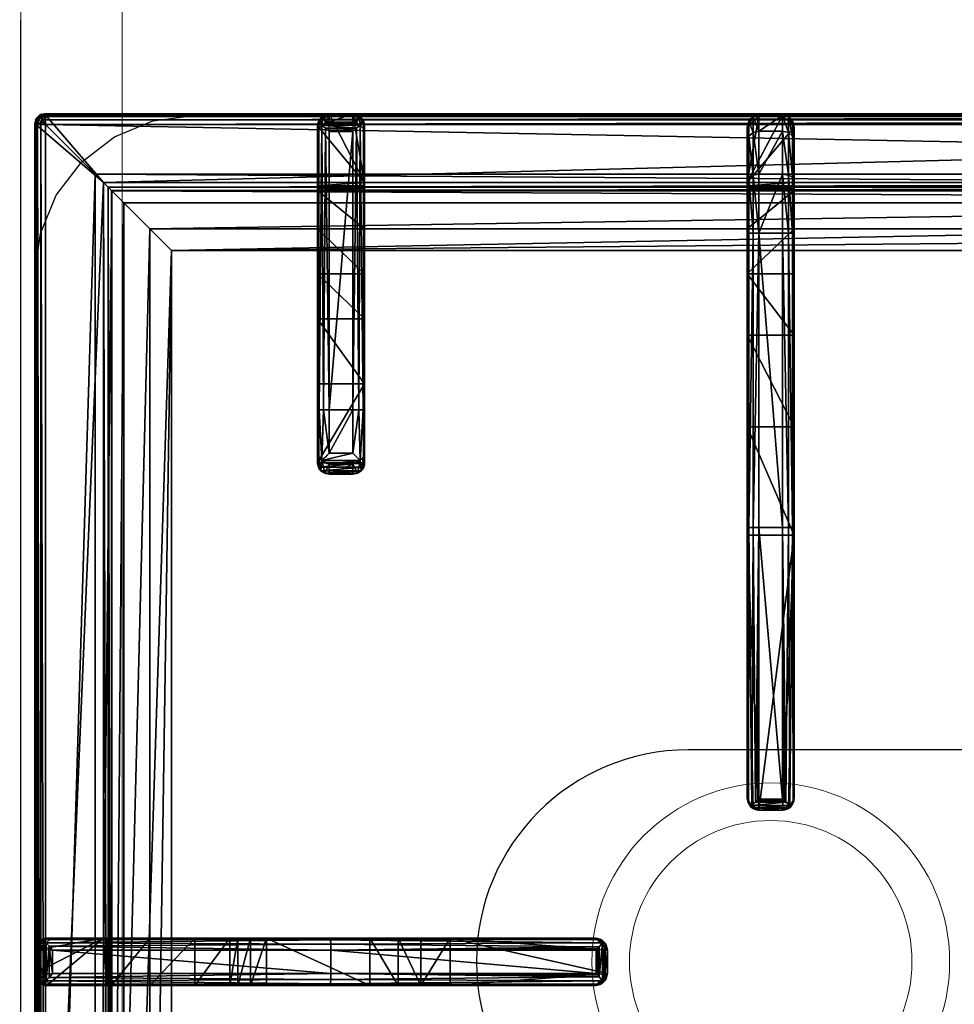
# Model space of a CAD drawing. Header units: millimetres. Extents: x 69858 to 162505, y 5570 to 25972.
# Tile 16 of 53: x 71926 to 72124, y 14312 to 14521. Entities that reach past the tile are written whole.
import ezdxf

# ---------------------------------------------------------------- set-up
doc = ezdxf.new("R2010")
doc.units = ezdxf.units.MM
doc.header["$LTSCALE"] = 2.5
doc.linetypes.add('CONTINUA', pattern=[0])
for name, color, linetype in [('Arch', 7, 'Continuous'), ('IQ_200_3D', 1, 'Continuous'), ('IQ_204_2D', 7, 'CONTINUA'), ('IQ_204_3D', 7, 'Continuous')]:
    doc.layers.add(name, color=color, linetype=linetype)
doc.layers.add('CKD Equipments', color=252, linetype='Continuous', lineweight=0)

# ---------------------------------------------------------------- blocks, each defined once
blk = doc.blocks.new('ELECTROLUX-MC7-TOPFYERBRURNERS4')
at = {"layer": 'IQ_200_3D', "color": 8}
for points, invisible_edges in [([(400, -80.5, 900), (345.89, -83.5, 900), (54.11, -83.5, 900), (0, -80.5, 900)], 5), ([(345.89, -83.5, 900), (354.63, -84.65, 900), (400, -80.5, 900)], 10), ([(354.63, -84.65, 900), (362.78, -88.02, 900), (400, -80.5, 900)], 10), ([(362.78, -88.02, 900), (369.77, -93.39, 900), (400, -80.5, 900)], 10), ([(369.77, -93.39, 900), (375.14, -100.38, 900), (400, -80.5, 900)], 10), ([(375.14, -100.38, 900), (378.51, -108.53, 900), (400, -80.5, 900)], 10), ([(378.51, -108.53, 900), (379.66, -117.26, 900), (400, -80.5, 900)], 10), ([(400, -655, 900), (379.66, -619.74, 900), (379.66, -117.26, 900), (400, -80.5, 900)], 13)]:
    blk.add_3dface(points, dxfattribs=dict(at, invisible_edges=invisible_edges))
at = {"layer": 'IQ_204_2D', "color": 8}
for p, q in [((378, -83.5), (22, -83.5)), ((197.5, -83.5), (202.5, -83.5)), ((197.5, -83.5), (202.5, -83.5)), ((197.5, -85.5), (202.5, -85.5)), ((197.5, -85.5), (197.5, -146.31)), ((202.5, -146.31), (202.5, -85.5)), ((380, -651.5), (380, -85.5)), ((195, -146.26), (195, -85.97)), ((205, -85.97), (205, -146.26)), ((305.96, -143.5), (308.09, -143.5)), ((317.24, -143.5), (308.09, -143.5)), ((377.53, -143.5), (317.24, -143.5)), ((195, -202.14), (195, -146.26)), ((205, -146.26), (205, -202.14)), ((303.52, -146), (303.52, -151)), ((305.63, -146), (303.52, -146)), ((305.63, -151), (305.63, -146)), ((307.98, -146), (317.19, -146)), ((307.98, -146), (307.98, -151)), ((317.19, -146), (378, -146)), ((317.19, -151), (317.19, -146)), ((378, -151), (378, -146)), ((380, -151), (380, -146)), ((380, -151), (380, -146)), ((197.5, -146.31), (202.5, -146.31)), ((197.5, -146.31), (197.5, -202.71)), ((202.5, -202.71), (202.5, -146.31)), ((303.52, -151), (305.63, -151)), ((317.19, -151), (307.98, -151)), ((378, -151), (317.19, -151)), ((308.09, -153.5), (305.96, -153.5)), ((308.09, -153.5), (317.24, -153.5)), ((317.24, -153.5), (377.53, -153.5)), ((195, -202.56), (195, -202.14)), ((197.5, -202.71), (202.5, -202.71)), ((205, -202.14), (205, -202.56)), ((197.5, -204.61), (202.5, -204.61)), ((197.5, -204.61), (197.5, -205.06)), ((202.5, -205.06), (202.5, -204.61)), ((197.5, -205.06), (202.5, -205.06)), ((235.11, -234.75), (234.69, -234.75)), ((292.24, -234.75), (235.11, -234.75)), ((354.69, -234.75), (292.24, -234.75)), ((354.69, -234.75), (354.69, -237.25)), ((377.19, -234.75), (354.69, -234.75)), ((232.19, -237.25), (232.19, -242.25)), ((232.19, -237.25), (232.64, -237.25)), ((232.64, -237.25), (232.64, -242.25)), ((232.73, -236.66), (232.73, -242.84)), ((234.54, -237.25), (234.54, -242.25)), ((234.54, -237.25), (292.19, -237.25)), ((292.19, -237.25), (292.19, -242.25)), ((292.19, -237.25), (354.69, -237.25)), ((354.69, -237.25), (354.69, -242.25)), ((354.69, -237.25), (379.69, -237.25)), ((379.69, -237.25), (379.69, -242.25)), ((232.64, -242.25), (232.19, -242.25)), ((292.19, -242.25), (234.54, -242.25)), ((354.69, -242.25), (292.19, -242.25)), ((354.69, -242.25), (354.69, -244.75)), ((379.69, -242.25), (354.69, -242.25)), ((234.69, -244.75), (235.11, -244.75)), ((235.11, -244.75), (292.24, -244.75)), ((292.24, -244.75), (354.69, -244.75)), ((354.69, -244.75), (377.19, -244.75))]:
    blk.add_line(p, q, dxfattribs=at)
blk.add_lwpolyline([(48.98, -112.48), (351.02, -112.48), (351.02, -624.52), (48.98, -624.52)], close=True, dxfattribs=at)
blk.add_lwpolyline([(245, -353.5), (245, -222.25, 1), (155, -222.25), (155, -353.5)], format="xyb", dxfattribs=at)
for centre, radius, start, end in [((378, -85.5), 2, 0, 90), ((377.19, -237.25), 2.5, 0, 90), ((377.19, -242.25), 2.5, 270, 0)]:
    blk.add_arc(centre, radius, start, end, dxfattribs=at)
for centre, major_axis, ratio, start_param, end_param in [((197.5, -85.97), (-2.5, 0), 0.948965, -0.895145, 0), ((202.5, -85.97), (2.5, 0), 0.948965, 0, 0.895145), ((197.5, -146.26), (-2.5, 0), 0.02182, 0, 1.570796), ((202.5, -146.26), (2.5, 0), 0.02182, 4.712389, 6.283185), ((197.5, -202.14), (-2.5, 0), 0.951091, 0, 0.914364), ((197.5, -202.56), (0, 2.5), 0.99863, 1.570796, 3.141593), ((202.5, -202.56), (0, 2.5), 0.99863, 3.141593, 4.712389), ((202.5, -202.14), (2.5, 0), 0.951091, -0.914364, 0), ((234.69, -237.25), (2.5, 0), 0.99863, 1.570796, 3.141593), ((235.11, -237.25), (0, 2.5), 0.951091, 0, 0.914364), ((292.24, -237.25), (0, 2.5), 0.02182, 0, 1.570796), ((236.11, -237.25), (3.47, 0), 0.720185, 2.903047, 3.141593), ((234.69, -242.25), (2.5, 0), 0.99863, 3.141593, 4.712389), ((236.11, -242.25), (-3.47, 0), 0.720185, 0, 0.238546), ((292.24, -242.25), (0, 2.5), 0.02182, 1.570796, 3.141593), ((235.11, -242.25), (0, 2.5), 0.951091, 2.227228, 3.141593)]:
    blk.add_ellipse(centre, major_axis=major_axis, ratio=ratio, start_param=start_param, end_param=end_param, dxfattribs=at)
at = {"layer": 'IQ_204_2D', "color": 8, "extrusion": (0, 0, -1)}
for centre, major_axis, ratio, start_param, end_param in [((308.09, -146), (0, 2.5), 0.84544, -0.894481, 0), ((317.24, -146), (0, 2.5), 0.02182, 4.712389, 6.283185), ((377.53, -146), (0, 2.5), 0.948965, 0, 0.895145), ((308.09, -146), (1.92, 1.92), 0.8391, 4.014257, 4.690572), ((308.09, -146), (-2.5, 2.5), 0.02182, 4.734206, 5.410521), ((308.09, -151), (-1.92, 1.92), 0.8391, 4.734206, 5.410521), ((308.09, -151), (2.5, 2.5), 0.02182, 4.014257, 4.690572), ((308.09, -151), (0, 2.5), 0.84544, 3.141593, 4.036074), ((317.24, -151), (0, 2.5), 0.02182, 3.141593, 4.712389), ((377.53, -151), (0, 2.5), 0.948965, 2.246448, 3.141593)]:
    blk.add_ellipse(centre, major_axis=major_axis, ratio=ratio, start_param=start_param, end_param=end_param, dxfattribs=at)
at = {"layer": 'IQ_204_2D', "color": 8}
for points, knots in [([(197.5, -83.5), (197.36, -83.51), (197.21, -83.53), (196.91, -83.59), (196.75, -83.64), (196.37, -83.81), (196.14, -83.95), (195.94, -84.12)], [0, 0, 0, 0, 0.576945, 0.576945, 1.153889, 1.153889, 2.068716, 2.068716, 2.068716, 2.068716]), ([(204.06, -84.12), (203.86, -83.95), (203.63, -83.81), (203.25, -83.64), (203.09, -83.59), (202.79, -83.53), (202.64, -83.51), (202.5, -83.5)], [11.861002, 11.861002, 11.861002, 11.861002, 12.775829, 12.775829, 13.352773, 13.352773, 13.929718, 13.929718, 13.929718, 13.929718]), ([(195.94, -84.12), (196.14, -84.29), (196.37, -84.49), (196.75, -84.83), (196.91, -84.97), (197.21, -85.24), (197.36, -85.37), (197.5, -85.5)], [11.858599, 11.858599, 11.858599, 11.858599, 12.773425, 12.773425, 13.35037, 13.35037, 13.927314, 13.927314, 13.927314, 13.927314]), ([(202.5, -85.5), (202.64, -85.37), (202.79, -85.24), (203.09, -84.97), (203.25, -84.83), (203.63, -84.49), (203.86, -84.29), (204.06, -84.12)], [0, 0, 0, 0, 0.576945, 0.576945, 1.153889, 1.153889, 2.068716, 2.068716, 2.068716, 2.068716]), ([(303.52, -146), (303.52, -145.84), (303.54, -145.68), (303.6, -145.36), (303.65, -145.2), (303.77, -144.89), (303.85, -144.74), (304.03, -144.47), (304.13, -144.34), (304.35, -144.12), (304.47, -144.02), (304.74, -143.83), (304.88, -143.75), (305.18, -143.63), (305.34, -143.58), (305.65, -143.51), (305.81, -143.5), (305.96, -143.5)], [15.096253, 15.096253, 15.096253, 15.096253, 15.567018, 15.567018, 16.037783, 16.037783, 16.508548, 16.508548, 16.979314, 16.979314, 17.45135, 17.45135, 17.923386, 17.923386, 18.395422, 18.395422, 18.867458, 18.867458, 18.867458, 18.867458]), ([(378, -146), (378.13, -145.86), (378.26, -145.71), (378.53, -145.41), (378.67, -145.25), (379.01, -144.87), (379.21, -144.64), (379.38, -144.44)], [0, 0, 0, 0, 0.576945, 0.576945, 1.153889, 1.153889, 2.068716, 2.068716, 2.068716, 2.068716]), ([(379.38, -144.44), (379.55, -144.64), (379.69, -144.87), (379.86, -145.25), (379.91, -145.41), (379.97, -145.71), (379.99, -145.86), (380, -146)], [11.858599, 11.858599, 11.858599, 11.858599, 12.773425, 12.773425, 13.35037, 13.35037, 13.927314, 13.927314, 13.927314, 13.927314]), ([(305.96, -153.5), (305.81, -153.5), (305.65, -153.49), (305.34, -153.42), (305.18, -153.37), (304.88, -153.25), (304.74, -153.17), (304.47, -152.98), (304.35, -152.88), (304.13, -152.66), (304.03, -152.53), (303.85, -152.26), (303.77, -152.11), (303.65, -151.8), (303.6, -151.64), (303.54, -151.32), (303.52, -151.16), (303.52, -151)], [3.776921, 3.776921, 3.776921, 3.776921, 4.248957, 4.248957, 4.720993, 4.720993, 5.193029, 5.193029, 5.665065, 5.665065, 6.135831, 6.135831, 6.606596, 6.606596, 7.077361, 7.077361, 7.548126, 7.548126, 7.548126, 7.548126]), ([(379.38, -152.56), (379.21, -152.36), (379.01, -152.13), (378.67, -151.75), (378.53, -151.59), (378.26, -151.29), (378.13, -151.14), (378, -151)], [11.858599, 11.858599, 11.858599, 11.858599, 12.773425, 12.773425, 13.35037, 13.35037, 13.927314, 13.927314, 13.927314, 13.927314]), ([(380, -151), (379.99, -151.14), (379.97, -151.29), (379.91, -151.59), (379.86, -151.75), (379.69, -152.13), (379.55, -152.36), (379.38, -152.56)], [0, 0, 0, 0, 0.576945, 0.576945, 1.153889, 1.153889, 2.068716, 2.068716, 2.068716, 2.068716]), ([(197.5, -202.71), (197.5, -202.71), (197.5, -202.71), (197.5, -202.71), (197.5, -202.71), (197.5, -202.71), (197.5, -202.71), (197.49, -202.71), (197.49, -202.71), (197.49, -202.71), (197.49, -202.72), (197.48, -202.72), (197.48, -202.73), (197.46, -202.74), (197.45, -202.75), (197.43, -202.77), (197.41, -202.79), (197.34, -202.84), (197.3, -202.88), (197.16, -203.01), (197.06, -203.1), (196.85, -203.28), (196.74, -203.38), (196.52, -203.57), (196.41, -203.66), (196.19, -203.84), (196.08, -203.94), (195.97, -204.03)], [8.18747, 8.18747, 8.18747, 8.18747, 8.189233, 8.189233, 8.190997, 8.190997, 8.194524, 8.194524, 8.201577, 8.201577, 8.215685, 8.215685, 8.2439, 8.2439, 8.300331, 8.300331, 8.413192, 8.413192, 8.638915, 8.638915, 9.09036, 9.09036, 9.541804, 9.541804, 9.993249, 9.993249, 10.456684, 10.456684, 10.456684, 10.456684]), ([(204.03, -204.03), (203.92, -203.94), (203.81, -203.84), (203.59, -203.66), (203.48, -203.57), (203.26, -203.38), (203.15, -203.28), (202.94, -203.1), (202.84, -203.01), (202.7, -202.88), (202.66, -202.84), (202.59, -202.79), (202.57, -202.77), (202.55, -202.75), (202.54, -202.74), (202.52, -202.73), (202.52, -202.72), (202.51, -202.72), (202.51, -202.71), (202.51, -202.71), (202.51, -202.71), (202.5, -202.71), (202.5, -202.71), (202.5, -202.71), (202.5, -202.71), (202.5, -202.71), (202.5, -202.71), (202.5, -202.71)], [5.917739, 5.917739, 5.917739, 5.917739, 6.381174, 6.381174, 6.832619, 6.832619, 7.284064, 7.284064, 7.735508, 7.735508, 7.961231, 7.961231, 8.074092, 8.074092, 8.130523, 8.130523, 8.158738, 8.158738, 8.172846, 8.172846, 8.179899, 8.179899, 8.183426, 8.183426, 8.18519, 8.18519, 8.186953, 8.186953, 8.186953, 8.186953]), ([(195.97, -204.03), (196.07, -204.1), (196.16, -204.17), (196.39, -204.31), (196.53, -204.38), (196.95, -204.54), (197.23, -204.6), (197.5, -204.61)], [11.918829, 11.918829, 11.918829, 11.918829, 12.327491, 12.327491, 12.861567, 12.861567, 13.929718, 13.929718, 13.929718, 13.929718]), ([(202.5, -204.61), (202.77, -204.6), (203.05, -204.54), (203.47, -204.38), (203.61, -204.31), (203.84, -204.17), (203.93, -204.1), (204.03, -204.03)], [0, 0, 0, 0, 1.068151, 1.068151, 1.602227, 1.602227, 2.010889, 2.010889, 2.010889, 2.010889]), ([(232.73, -236.66), (232.76, -236.56), (232.8, -236.45), (232.94, -236.13), (233.07, -235.92), (233.22, -235.72)], [0.764042, 0.764042, 0.764042, 0.764042, 1.153889, 1.153889, 2.012527, 2.012527, 2.012527, 2.012527]), ([(233.22, -235.72), (233.31, -235.83), (233.41, -235.94), (233.59, -236.16), (233.68, -236.27), (233.87, -236.49), (233.97, -236.6), (234.15, -236.81), (234.25, -236.91), (234.37, -237.05), (234.41, -237.09), (234.46, -237.16), (234.48, -237.18), (234.5, -237.2), (234.51, -237.21), (234.53, -237.23), (234.53, -237.23), (234.53, -237.24), (234.54, -237.24), (234.54, -237.24), (234.54, -237.24), (234.54, -237.25), (234.54, -237.25), (234.54, -237.25), (234.54, -237.25), (234.54, -237.25), (234.54, -237.25), (234.54, -237.25)], [5.918781, 5.918781, 5.918781, 5.918781, 6.382244, 6.382244, 6.833826, 6.833826, 7.285407, 7.285407, 7.736989, 7.736989, 7.96278, 7.96278, 8.075675, 8.075675, 8.132123, 8.132123, 8.160346, 8.160346, 8.174458, 8.174458, 8.181514, 8.181514, 8.185042, 8.185042, 8.186806, 8.186806, 8.18857, 8.18857, 8.18857, 8.18857]), ([(234.54, -242.25), (234.54, -242.25), (234.54, -242.25), (234.54, -242.25), (234.54, -242.25), (234.54, -242.25), (234.54, -242.25), (234.54, -242.26), (234.54, -242.26), (234.54, -242.26), (234.53, -242.26), (234.53, -242.27), (234.53, -242.27), (234.51, -242.29), (234.5, -242.3), (234.48, -242.32), (234.46, -242.34), (234.41, -242.4), (234.37, -242.45), (234.25, -242.59), (234.15, -242.69), (233.97, -242.9), (233.87, -243.01), (233.68, -243.23), (233.59, -243.34), (233.41, -243.56), (233.31, -243.67), (233.22, -243.78)], [8.188054, 8.188054, 8.188054, 8.188054, 8.189818, 8.189818, 8.191582, 8.191582, 8.19511, 8.19511, 8.202166, 8.202166, 8.216278, 8.216278, 8.244501, 8.244501, 8.300949, 8.300949, 8.413844, 8.413844, 8.639635, 8.639635, 9.091217, 9.091217, 9.542798, 9.542798, 9.99438, 9.99438, 10.457843, 10.457843, 10.457843, 10.457843]), ([(233.22, -243.78), (233.07, -243.58), (232.94, -243.37), (232.8, -243.04), (232.76, -242.94), (232.73, -242.84)], [11.917214, 11.917214, 11.917214, 11.917214, 12.775852, 12.775852, 13.165698, 13.165698, 13.165698, 13.165698])]:
    blk.add_open_spline(points, degree=3, knots=knots, dxfattribs=at)
at = {"layer": 'IQ_204_3D', "color": 8}
mesh = blk.add_polyface(dxfattribs=at)
corners = [(379.78, -85.71, 904.1), (380, -85.5, 900), (379.52, -84.72, 904.14), (379.73, -84.5, 900), (378, -83.5, 900), (378.78, -83.98, 904.14), (379, -83.77, 900), (377.79, -83.72, 904.1), (379.48, -85.71, 905.06), (379.29, -84.85, 905), (378.65, -85.21, 905.73), (378.76, -85.71, 905.75), (378.65, -84.21, 905), (377.79, -84.02, 905.06), (378.29, -84.85, 905.73), (377.79, -84.74, 905.75), (377.79, -85.71, 906), (22.21, -85.71, 906), (22.21, -84.74, 905.75), (22.21, -84.02, 905.06), (22.21, -83.72, 904.1), (22, -83.5, 900), (365.45, -638.95, 900), (22, -653.5, 900), (34.55, -638.95, 900), (365.45, -98.05, 900), (380, -651.5, 900), (34.55, -98.05, 900), (20, -85.5, 900), (21, -83.77, 900), (379.73, -652.5, 900), (379, -653.23, 900), (378, -653.5, 900), (20, -651.5, 900), (20.27, -652.5, 900), (21, -653.23, 900), (20.27, -84.5, 900), (21.22, -83.98, 904.14), (20.48, -84.72, 904.14), (20.22, -85.71, 904.1), (21.35, -84.21, 905), (21.71, -84.85, 905.73), (20.71, -84.85, 905), (20.52, -85.71, 905.06), (21.35, -85.21, 905.73), (21.24, -85.71, 905.75), (22.21, -651.29, 906), (21.24, -651.29, 905.75), (20.52, -651.29, 905.06), (20.22, -651.29, 904.1), (20.48, -652.28, 904.14), (21.22, -653.02, 904.14), (22.21, -653.28, 904.1), (20.71, -652.15, 905), (21.35, -651.79, 905.73), (21.35, -652.79, 905), (22.21, -652.98, 905.06), (21.71, -652.15, 905.73), (22.21, -652.26, 905.75), (35.55, -637.95, 899.73), (35.55, -99.05, 899.73), (36.28, -99.78, 899), (36.28, -637.22, 899), (38.88, -634.62, 902.5), (38.88, -102.38, 902.5), (36.31, -637.19, 905.06), (36.31, -99.81, 905.06), (32.81, -96.31, 906), (32.81, -640.69, 906), (48.98, -624.52, 885), (48.98, -112.48, 885), (44.36, -107.86, 885), (44.36, -629.14, 885), (377.79, -653.28, 904.1), (377.79, -652.98, 905.06), (377.79, -651.29, 906), (377.79, -652.26, 905.75), (363.72, -637.22, 899), (364.45, -637.95, 899.73), (364.45, -99.05, 899.73), (363.72, -99.78, 899), (367.19, -640.69, 906), (367.19, -96.31, 906), (378.78, -653.02, 904.14), (379.52, -652.28, 904.14), (379.78, -651.29, 904.1), (378.65, -652.79, 905), (378.29, -652.15, 905.73), (379.29, -652.15, 905), (379.48, -651.29, 905.06), (378.65, -651.79, 905.73), (378.76, -651.29, 905.75), (361.12, -634.62, 902.5), (351.02, -624.52, 885), (363.69, -637.19, 905.06), (355.64, -629.14, 885), (355.64, -107.86, 885), (351.02, -112.48, 885), (361.12, -102.38, 902.5), (363.69, -99.81, 905.06)]
mesh.append_faces([[corners[k] for k in face] for face in [(16, 10, 14), (17, 41, 44), (46, 54, 57), (75, 87, 90)]], dxfattribs={"color": 8})
mesh.append_faces([[corners[k] for k in face] for face in [(4, 5, 6), (8, 10, 11), (16, 11, 10), (15, 16, 14), (7, 19, 13), (13, 18, 15), (28, 38, 36), (19, 41, 18), (17, 18, 41), (45, 17, 44), (39, 48, 43), (43, 47, 45), (23, 51, 35), (48, 54, 47), (46, 47, 54), (58, 46, 57), (52, 74, 56), (76, 56, 74), (26, 84, 30), (74, 87, 76), (85, 88, 84), (88, 87, 86), (75, 76, 87), (91, 75, 90), (85, 8, 89), (11, 89, 8)]], dxfattribs={"vtx0": -1, "color": 8})
mesh.append_faces([[corners[k] for k in face] for face in [(16, 15, 17), (22, 23, 24), (25, 26, 22), (27, 21, 25), (21, 28, 29), (6, 1, 4), (4, 25, 21), (24, 28, 27), (35, 33, 23), (26, 25, 1), (23, 22, 32), (17, 45, 46), (75, 81, 46), (81, 16, 82), (46, 67, 17), (17, 82, 16), (93, 72, 69), (72, 93, 95), (70, 71, 97), (97, 95, 93)]], dxfattribs={"vtx0": -1, "vtx1": -1, "color": 8})
mesh.append_faces([[corners[k] for k in face] for face in [(21, 27, 28), (4, 1, 25), (26, 32, 22), (24, 23, 33)]], dxfattribs={"vtx0": -1, "vtx1": -1, "vtx2": -1, "color": 8})
mesh.append_faces([[corners[k] for k in face] for face in [(17, 15, 18), (24, 33, 28), (46, 45, 47), (75, 58, 76), (16, 91, 11)]], dxfattribs={"vtx0": -1, "vtx2": -1, "color": 8})
mesh.append_faces([[corners[k] for k in face] for face in [(0, 1, 2), (5, 2, 6), (8, 0, 9), (5, 12, 2), (5, 7, 12), (12, 13, 14), (12, 14, 9), (2, 9, 0), (10, 9, 14), (19, 18, 13), (4, 21, 7), (30, 31, 26), (34, 33, 35), (20, 21, 37), (38, 37, 36), (19, 20, 40), (38, 42, 37), (38, 39, 42), (42, 43, 44), (42, 44, 40), (37, 40, 20), (41, 40, 44), (48, 47, 43), (28, 33, 39), (49, 33, 50), (51, 50, 35), (48, 49, 53), (51, 55, 50), (51, 52, 55), (55, 56, 57), (55, 57, 53), (50, 53, 49), (54, 53, 57), (24, 27, 59), (61, 62, 60), (63, 64, 65), (67, 68, 66), (69, 70, 63), (61, 71, 62), (73, 74, 52), (58, 56, 76), (32, 73, 23), (62, 77, 59), (22, 24, 78), (27, 25, 60), (80, 61, 79), (73, 32, 83), (84, 83, 30), (74, 73, 86), (88, 89, 90), (88, 86, 84), (83, 84, 86), (92, 93, 63), (68, 81, 65), (92, 63, 94), (72, 95, 62), (95, 96, 77), (98, 97, 92), (81, 82, 94), (98, 92, 99), (77, 80, 78), (25, 22, 79), (0, 8, 85), (91, 89, 11), (80, 96, 61), (70, 97, 64), (64, 98, 66), (82, 67, 99), (1, 0, 26)]], dxfattribs={"vtx1": -1, "color": 8})
mesh.append_faces([[corners[k] for k in face] for face in [(31, 32, 26), (75, 46, 58), (75, 16, 81), (81, 68, 46), (68, 67, 46), (67, 82, 17), (70, 69, 71), (72, 71, 69), (71, 96, 97), (96, 95, 97), (16, 75, 91)]], dxfattribs={"vtx1": -1, "vtx2": -1, "color": 8})
mesh.append_faces([[corners[k] for k in face] for face in [(1, 3, 2), (4, 7, 5), (2, 3, 6), (8, 9, 10), (7, 13, 12), (12, 9, 2), (13, 15, 14), (7, 20, 19), (21, 20, 7), (6, 3, 1), (28, 36, 29), (21, 29, 37), (28, 39, 38), (37, 29, 36), (19, 40, 41), (39, 43, 42), (42, 40, 37), (43, 45, 44), (39, 49, 48), (33, 49, 39), (33, 34, 50), (23, 52, 51), (50, 34, 35), (48, 53, 54), (52, 56, 55), (55, 53, 50), (56, 58, 57), (27, 60, 59), (62, 59, 60), (64, 66, 65), (68, 65, 66), (70, 64, 63), (71, 72, 62), (73, 52, 23), (77, 78, 59), (24, 59, 78), (25, 79, 60), (61, 60, 79), (32, 31, 83), (26, 85, 84), (83, 31, 30), (74, 86, 87), (73, 83, 86), (85, 89, 88), (88, 90, 87), (89, 91, 90), (93, 69, 63), (81, 94, 65), (63, 65, 94), (95, 77, 62), (96, 80, 77), (97, 93, 92), (82, 99, 94), (92, 94, 99), (80, 79, 78), (22, 78, 79), (96, 71, 61), (97, 98, 64), (98, 99, 66), (67, 66, 99), (0, 85, 26)]], dxfattribs={"vtx2": -1, "color": 8})
mesh = blk.add_polyface(dxfattribs=at)
corners = [(195, -124.88, 908.5), (195, -117.48, 885), (205, -124.88, 908.5), (205, -117.48, 885), (195, -132.65, 915.27), (205, -132.65, 915.27), (195, -154.61, 919.15), (205, -154.61, 919.15), (195, -129.29, 914.02), (205, -129.29, 914.02), (205, -126.58, 911.67), (195, -126.58, 911.67), (205, -99.78, 899), (205, -107.86, 885), (205, -99.33, 899.53), (205, -98.73, 899.88), (205, -98.05, 900), (205, -86, 900), (205, -146.26, 932.5), (205, -87.71, 932.5), (205, -202.14, 930.01), (205, -171.65, 922), (205, -202.56, 922), (205, -165.46, 921.68), (205, -160.6, 920.73), (197.5, -85.23, 933.1), (197.5, -83.5, 900), (196.7, -85.4, 933.81), (195.33, -84.75, 900), (195.94, -85.86, 934.45), (196.25, -83.84, 900), (195.25, -86.68, 933.58), (195, -87.71, 932.5), (195, -86, 900), (202.5, -83.5, 900), (202.5, -85.23, 933.1), (195, -98.05, 900), (203.75, -83.84, 900), (204.67, -84.75, 900), (195, -107.86, 885), (195, -99.78, 899), (195, -146.26, 932.5), (195, -160.6, 920.73), (195, -165.46, 921.68), (195, -202.56, 922), (195, -202.14, 930.01), (195, -171.65, 922), (195, -98.73, 899.88), (195, -99.33, 899.53), (197.5, -204.61, 930.59), (196.72, -204.45, 931.28), (197.5, -205.06, 922), (196.25, -204.73, 922), (195.26, -203.19, 931.06), (195.33, -203.81, 922), (195.97, -204.03, 931.91), (195.33, -146.29, 933.75), (196.79, -203.33, 932.35), (196.25, -146.31, 934.67), (197.5, -146.31, 935), (197.18, -202.99, 932.45), (197.35, -202.84, 932.47), (197.43, -202.77, 932.48), (197.47, -202.73, 932.48), (197.5, -202.71, 932.48), (202.5, -205.06, 922), (204.67, -203.81, 922), (203.75, -204.73, 922), (196.7, -86.52, 934.87), (197.5, -87.23, 935), (203.28, -204.45, 931.28), (202.5, -204.61, 930.59), (204.03, -204.03, 931.91), (203.21, -203.33, 932.35), (202.65, -202.84, 932.47), (202.82, -202.99, 932.45), (202.53, -202.73, 932.48), (202.57, -202.77, 932.48), (202.5, -202.71, 932.48), (202.5, -146.31, 935), (202.5, -87.23, 935), (204.06, -85.86, 934.45), (203.3, -86.52, 934.87), (203.3, -85.4, 933.81), (204.75, -86.68, 933.58), (204.67, -146.29, 933.75), (203.75, -146.31, 934.67), (204.74, -203.19, 931.06)]
mesh.append_faces([[corners[k] for k in face] for face in [(25, 26, 27), (28, 29, 30), (29, 28, 31), (29, 27, 30), (27, 26, 30), (49, 50, 51), (51, 50, 52), (53, 54, 55), (54, 52, 55), (55, 52, 50), (57, 58, 55), (55, 56, 53), (31, 56, 29), (29, 58, 68), (69, 68, 59), (35, 83, 34), (34, 83, 37), (84, 38, 81), (38, 37, 81), (81, 37, 83), (82, 86, 81), (80, 79, 82), (81, 85, 84), (71, 65, 70), (66, 72, 67), (72, 66, 87), (72, 70, 67), (70, 65, 67), (87, 85, 72), (72, 86, 73)]], dxfattribs={"color": 8})
mesh.append_faces([[corners[k] for k in face] for face in [(5, 8, 9), (0, 10, 11), (11, 9, 8), (33, 31, 28), (33, 16, 36), (58, 56, 55), (56, 58, 29), (79, 86, 82), (86, 85, 81), (22, 87, 66), (85, 86, 72), (21, 43, 23)]], dxfattribs={"vtx0": -1, "color": 8})
mesh.append_faces([[corners[k] for k in face] for face in [(3, 12, 2), (2, 16, 10), (18, 5, 19), (20, 21, 18), (37, 17, 34), (34, 16, 26), (11, 36, 0), (8, 32, 11), (32, 4, 41), (0, 40, 1), (52, 44, 51), (51, 21, 65), (22, 65, 21), (74, 61, 75), (6, 7, 42)]], dxfattribs={"vtx0": -1, "vtx1": -1, "color": 8})
mesh.append_faces([[corners[k] for k in face] for face in [(33, 26, 16), (61, 62, 59), (62, 63, 59), (63, 64, 59), (46, 21, 51), (61, 74, 62), (76, 63, 77), (78, 64, 76), (64, 63, 76), (63, 62, 77), (77, 62, 74), (59, 64, 79), (64, 78, 79), (78, 76, 79), (76, 77, 79), (77, 74, 79)]], dxfattribs={"vtx0": -1, "vtx1": -1, "vtx2": -1, "color": 8})
mesh.append_faces([[corners[k] for k in face] for face in [(10, 17, 19), (41, 43, 46), (41, 53, 56), (41, 56, 31), (59, 79, 80), (18, 84, 85), (18, 85, 87), (79, 73, 86)]], dxfattribs={"vtx0": -1, "vtx2": -1, "color": 8})
mesh.append_faces([[corners[k] for k in face] for face in [(0, 1, 2), (4, 5, 6), (4, 8, 5), (10, 9, 11), (32, 31, 33), (26, 25, 34), (28, 30, 33), (39, 1, 40), (44, 45, 46), (53, 45, 54), (45, 53, 41), (60, 61, 59), (66, 67, 22), (32, 41, 31), (50, 70, 55), (50, 49, 70), (55, 72, 57), (60, 57, 75), (69, 59, 80), (25, 27, 35), (29, 81, 27), (81, 29, 82), (80, 82, 69), (83, 35, 27), (19, 17, 84), (19, 84, 18), (20, 87, 22), (20, 18, 87), (75, 73, 79), (49, 51, 71), (42, 24, 43), (13, 3, 39), (12, 13, 40), (36, 16, 47), (12, 40, 14), (48, 47, 14)]], dxfattribs={"vtx1": -1, "color": 8})
mesh.append_faces([[corners[k] for k in face] for face in [(5, 7, 6), (12, 14, 2), (14, 15, 2), (15, 16, 2), (16, 17, 10), (21, 23, 18), (23, 24, 18), (24, 7, 18), (7, 5, 18), (5, 9, 19), (9, 10, 19), (30, 26, 33), (17, 16, 34), (8, 4, 32), (4, 6, 41), (6, 42, 41), (42, 43, 41), (45, 41, 46), (32, 33, 11), (33, 36, 11), (36, 47, 0), (47, 48, 0), (48, 40, 0), (58, 57, 59), (44, 46, 51), (67, 65, 22), (46, 43, 21)]], dxfattribs={"vtx1": -1, "vtx2": -1, "color": 8})
mesh.append_faces([[corners[k] for k in face] for face in [(1, 3, 2), (0, 2, 10), (3, 13, 12), (20, 22, 21), (25, 35, 34), (37, 38, 17), (45, 44, 54), (57, 60, 59), (52, 54, 44), (59, 68, 58), (49, 71, 70), (70, 72, 55), (72, 73, 57), (61, 60, 75), (57, 73, 75), (29, 68, 82), (81, 83, 27), (82, 68, 69), (17, 38, 84), (74, 75, 79), (51, 65, 71), (7, 24, 42), (24, 23, 43), (3, 1, 39), (13, 39, 40), (16, 15, 47), (40, 48, 14), (47, 15, 14)]], dxfattribs={"vtx2": -1, "color": 8})
mesh = blk.add_polyface(dxfattribs=at)
corners = [(307.98, -151, 934.6), (306.44, -144.44, 933.98), (306.44, -152.56, 933.98), (307.98, -146, 934.6), (305.63, -146, 932.53), (305.63, -151, 932.53), (303.71, -151.96, 920.55), (303.52, -151, 920.59), (304.24, -152.77, 920.43), (307.18, -153.25, 933.14), (305.96, -153.5, 920), (308.09, -153.5, 932.1), (305.03, -153.31, 920.24), (303.52, -146, 920.59), (303.71, -145.04, 920.55), (307.18, -143.75, 933.14), (304.24, -144.23, 920.43), (305.03, -143.69, 920.24), (305.96, -143.5, 920), (308.09, -143.5, 932.1), (317.24, -153.5, 932.5), (322.73, -153.5, 912.68), (375.79, -153.5, 932.5), (346.02, -153.5, 885), (363.72, -153.5, 899), (336.51, -153.5, 900.63), (355.64, -153.5, 885), (364.17, -153.5, 899.53), (364.77, -153.5, 899.88), (377.5, -153.5, 900), (365.45, -153.5, 900), (322.73, -143.5, 912.68), (346.02, -143.5, 885), (336.51, -143.5, 900.63), (317.24, -143.5, 932.5), (377.5, -143.5, 900), (365.45, -143.5, 900), (375.79, -143.5, 932.5), (364.77, -143.5, 899.88), (364.17, -143.5, 899.53), (355.64, -143.5, 885), (363.72, -143.5, 899), (378.27, -146, 933.1), (380, -146, 900), (378.1, -145.2, 933.81), (378.75, -143.83, 900), (377.64, -144.44, 934.45), (379.66, -144.75, 900), (376.82, -143.75, 933.58), (380, -151, 900), (378.27, -151, 933.1), (379.66, -152.25, 900), (378.75, -153.17, 900), (317.19, -144.75, 934.67), (317.19, -146, 935), (317.21, -143.83, 933.75), (376.98, -145.2, 934.87), (376.27, -146, 935), (317.19, -151, 935), (376.27, -151, 935), (377.64, -152.56, 934.45), (376.98, -151.8, 934.87), (378.1, -151.8, 933.81), (376.82, -153.25, 933.58), (317.21, -153.17, 933.75), (317.19, -152.25, 934.67)]
mesh.append_faces([[corners[k] for k in face] for face in [(5, 6, 2), (5, 7, 6), (6, 8, 2), (13, 4, 14), (16, 14, 1), (1, 14, 4), (42, 43, 44), (45, 46, 47), (46, 45, 48), (46, 44, 47), (44, 43, 47), (1, 55, 15), (48, 55, 46), (46, 53, 56), (57, 56, 54), (50, 62, 49), (49, 62, 51), (63, 52, 60), (52, 51, 60), (60, 51, 62), (61, 65, 60), (59, 58, 61), (60, 64, 63), (9, 64, 2)]], dxfattribs={"color": 8})
mesh.append_faces([[corners[k] for k in face] for face in [(0, 1, 2), (15, 16, 1), (16, 15, 17), (19, 17, 15), (32, 25, 33), (35, 48, 45), (35, 30, 36), (3, 53, 1), (53, 55, 1), (55, 53, 46), (58, 65, 61), (65, 64, 60), (64, 65, 2), (65, 0, 2)]], dxfattribs={"vtx0": -1, "color": 8})
mesh.append_faces([[corners[k] for k in face] for face in [(20, 21, 22), (23, 24, 25), (25, 22, 21), (30, 22, 28), (12, 17, 10), (17, 12, 16), (6, 14, 8), (8, 16, 12), (18, 34, 31), (37, 31, 34), (51, 29, 49), (49, 30, 43)]], dxfattribs={"vtx0": -1, "vtx1": -1, "color": 8})
mesh.append_faces([[corners[k] for k in face] for face in [(25, 28, 22), (37, 38, 33), (35, 43, 30)]], dxfattribs={"vtx0": -1, "vtx1": -1, "vtx2": -1, "color": 8})
mesh.append_faces([[corners[k] for k in face] for face in [(37, 33, 31), (33, 39, 41), (34, 15, 55), (34, 55, 48), (58, 54, 3), (54, 58, 59), (20, 63, 64), (20, 64, 9)]], dxfattribs={"vtx0": -1, "vtx2": -1, "color": 8})
mesh.append_faces([[corners[k] for k in face] for face in [(1, 4, 2), (2, 8, 9), (10, 11, 12), (12, 9, 8), (4, 13, 5), (18, 17, 19), (11, 10, 20), (29, 22, 30), (7, 13, 6), (10, 18, 21), (25, 21, 33), (19, 34, 18), (35, 36, 37), (40, 32, 41), (37, 48, 35), (43, 42, 49), (45, 47, 35), (19, 15, 34), (37, 34, 48), (0, 58, 3), (57, 54, 59), (42, 44, 50), (46, 60, 44), (60, 46, 61), (59, 61, 57), (62, 50, 44), (22, 29, 63), (22, 63, 20), (11, 20, 9), (26, 23, 40), (24, 26, 41), (36, 30, 38), (24, 41, 27), (39, 38, 27)]], dxfattribs={"vtx1": -1, "color": 8})
mesh.append_faces([[corners[k] for k in face] for face in [(10, 21, 20), (24, 27, 25), (27, 28, 25), (13, 14, 6), (14, 16, 8), (36, 38, 37), (38, 39, 33), (32, 33, 41), (47, 43, 35), (29, 30, 49), (3, 54, 53), (58, 0, 65)]], dxfattribs={"vtx1": -1, "vtx2": -1, "color": 8})
mesh.append_faces([[corners[k] for k in face] for face in [(0, 3, 1), (4, 5, 2), (11, 9, 12), (13, 7, 5), (23, 26, 24), (17, 18, 10), (18, 31, 21), (32, 23, 25), (21, 31, 33), (42, 50, 49), (51, 52, 29), (54, 56, 53), (46, 56, 61), (60, 62, 44), (61, 56, 57), (29, 52, 63), (23, 32, 40), (26, 40, 41), (30, 28, 38), (41, 39, 27), (38, 28, 27)]], dxfattribs={"vtx2": -1, "color": 8})
mesh = blk.add_polyface(dxfattribs=at)
corners = [(234.06, -235.01, 931.06), (233.44, -235.08, 922), (233.22, -235.72, 931.91), (235.11, -234.75, 930.01), (234.69, -234.75, 922), (232.52, -236, 922), (232.73, -236.66, 931.11), (232.64, -237.25, 930.59), (232.64, -237.1, 930.62), (232.19, -237.25, 922), (232.66, -236.95, 930.72), (290.6, -234.75, 922), (290.6, -244.75, 922), (234.69, -244.75, 922), (232.52, -243.5, 922), (233.44, -244.41, 922), (232.19, -242.25, 922), (292.24, -234.75, 932.5), (313.55, -234.75, 917.44), (354.69, -234.75, 932.5), (365.94, -234.75, 929.49), (374.17, -234.75, 921.25), (377.19, -234.75, 900), (365.45, -234.75, 900), (377.19, -234.75, 910), (333.01, -234.75, 904.45), (364.77, -234.75, 899.88), (364.17, -234.75, 899.53), (355.64, -234.75, 885), (346.02, -234.75, 885), (363.72, -234.75, 899), (292.21, -235.08, 933.75), (233.92, -236.54, 932.35), (292.19, -236, 934.67), (292.19, -237.25, 935), (234.26, -236.93, 932.45), (234.42, -237.1, 932.47), (234.48, -237.18, 932.48), (234.52, -237.22, 932.48), (234.54, -237.25, 932.48), (354.69, -235.08, 933.75), (366.56, -235.08, 930.57), (354.69, -237.25, 935), (367.02, -236, 931.36), (354.69, -236, 934.67), (367.19, -237.25, 931.65), (376.05, -236, 922.33), (375.25, -235.08, 921.87), (379.69, -237.25, 910), (379.35, -236, 910), (376.34, -237.25, 922.5), (378.44, -235.08, 910), (379.69, -237.25, 900), (379.35, -236, 900), (378.44, -235.08, 900), (233.22, -243.78, 931.91), (232.73, -242.84, 931.11), (233.92, -242.96, 932.35), (234.26, -242.57, 932.45), (234.42, -242.4, 932.47), (234.48, -242.32, 932.48), (234.54, -242.26, 932.48), (232.64, -242.25, 930.59), (232.64, -242.4, 930.62), (232.66, -242.55, 930.72), (234.06, -244.49, 931.06), (235.11, -244.75, 930.01), (292.24, -244.75, 932.5), (333.01, -244.75, 904.45), (377.19, -244.75, 910), (313.55, -244.75, 917.44), (346.02, -244.75, 885), (363.72, -244.75, 899), (355.64, -244.75, 885), (364.17, -244.75, 899.53), (364.77, -244.75, 899.88), (365.45, -244.75, 900), (377.19, -244.75, 900), (374.17, -244.75, 921.25), (365.94, -244.75, 929.49), (354.69, -244.75, 932.5), (378.44, -244.41, 910), (375.25, -244.41, 921.87), (379.69, -242.25, 910), (376.05, -243.5, 922.33), (379.35, -243.5, 910), (376.34, -242.25, 922.5), (367.02, -243.5, 931.36), (366.56, -244.41, 930.57), (354.69, -242.25, 935), (354.69, -243.5, 934.67), (367.19, -242.25, 931.65), (354.69, -244.41, 933.75), (378.44, -244.41, 900), (379.69, -242.25, 900), (379.35, -243.5, 900), (292.21, -244.41, 933.75), (292.19, -243.5, 934.67), (292.19, -242.25, 935)]
mesh.append_faces([[corners[k] for k in face] for face in [(0, 1, 2), (1, 5, 2), (2, 5, 6), (32, 33, 2), (2, 31, 0), (56, 14, 55), (65, 55, 15), (15, 55, 14), (65, 96, 55), (55, 97, 57)]], dxfattribs={"color": 8})
mesh.append_faces([[corners[k] for k in face] for face in [(9, 6, 5), (33, 31, 2), (20, 40, 41), (42, 43, 44), (43, 47, 41), (50, 49, 46), (51, 46, 49), (48, 53, 49), (22, 51, 54), (54, 49, 53), (6, 55, 2), (13, 65, 15), (78, 81, 82), (83, 84, 85), (84, 88, 82), (91, 90, 87), (92, 87, 90), (94, 85, 95), (95, 81, 93), (83, 50, 86), (42, 91, 45), (45, 86, 50), (96, 97, 55), (89, 97, 90), (90, 96, 92), (29, 68, 25), (12, 18, 70), (70, 25, 68)]], dxfattribs={"vtx0": -1, "color": 8})
mesh.append_faces([[corners[k] for k in face] for face in [(5, 11, 9), (13, 14, 12), (11, 17, 18), (24, 18, 21), (30, 25, 27), (19, 40, 20), (56, 10, 64), (7, 9, 62), (66, 12, 67), (68, 69, 70), (71, 72, 68), (70, 67, 12), (69, 81, 78), (22, 52, 23), (95, 77, 94), (80, 92, 67), (97, 96, 90), (34, 98, 42)]], dxfattribs={"vtx0": -1, "vtx1": -1, "color": 8})
mesh.append_faces([[corners[k] for k in face] for face in [(24, 23, 25), (36, 37, 34), (37, 38, 34), (38, 39, 34), (60, 37, 59), (37, 60, 38), (38, 61, 39), (61, 38, 60), (37, 36, 59), (62, 64, 10), (69, 68, 76), (23, 94, 77), (61, 60, 98), (60, 59, 98), (39, 61, 34), (61, 98, 34)]], dxfattribs={"vtx0": -1, "vtx1": -1, "vtx2": -1, "color": 8})
mesh.append_faces([[corners[k] for k in face] for face in [(24, 25, 18), (17, 0, 31), (24, 47, 51), (17, 31, 40), (80, 88, 92), (69, 93, 81), (67, 96, 65), (98, 57, 97), (67, 92, 96)]], dxfattribs={"vtx0": -1, "vtx2": -1, "color": 8})
mesh.append_faces([[corners[k] for k in face] for face in [(0, 3, 1), (10, 6, 9), (1, 4, 5), (4, 3, 11), (22, 23, 24), (28, 29, 30), (3, 0, 17), (35, 36, 34), (20, 41, 21), (43, 45, 46), (43, 41, 44), (48, 49, 50), (50, 46, 45), (47, 21, 41), (40, 44, 41), (40, 31, 44), (52, 53, 48), (51, 49, 54), (55, 57, 2), (58, 35, 57), (58, 59, 35), (32, 2, 57), (6, 10, 56), (8, 7, 10), (63, 64, 62), (14, 56, 16), (64, 63, 16), (13, 12, 66), (77, 69, 76), (78, 82, 79), (84, 86, 87), (84, 82, 85), (89, 90, 91), (91, 87, 86), (88, 79, 82), (81, 85, 82), (77, 93, 69), (85, 81, 95), (48, 50, 83), (91, 86, 45), (52, 48, 94), (54, 53, 22), (76, 23, 77), (66, 67, 65), (58, 57, 98), (71, 68, 29), (18, 25, 70), (71, 29, 73), (73, 28, 72), (23, 76, 26), (72, 30, 74), (27, 26, 74)]], dxfattribs={"vtx1": -1, "color": 8})
mesh.append_faces([[corners[k] for k in face] for face in [(7, 8, 9), (4, 11, 5), (11, 12, 9), (14, 16, 12), (16, 9, 12), (3, 17, 11), (17, 19, 18), (19, 20, 18), (20, 21, 18), (23, 26, 25), (26, 27, 25), (29, 25, 30), (33, 32, 34), (34, 42, 33), (33, 44, 31), (19, 17, 40), (22, 24, 51), (36, 35, 59), (7, 62, 10), (9, 16, 62), (63, 62, 16), (72, 74, 68), (74, 75, 68), (75, 76, 68), (69, 78, 70), (78, 79, 70), (79, 80, 70), (80, 67, 70), (53, 52, 22), (52, 94, 23), (89, 98, 97)]], dxfattribs={"vtx1": -1, "vtx2": -1, "color": 8})
mesh.append_faces([[corners[k] for k in face] for face in [(3, 4, 1), (8, 10, 9), (13, 15, 14), (32, 35, 34), (42, 45, 43), (43, 46, 47), (24, 21, 47), (51, 47, 46), (42, 44, 33), (6, 56, 55), (35, 32, 57), (13, 66, 65), (56, 64, 16), (71, 73, 72), (83, 86, 84), (84, 87, 88), (80, 79, 88), (92, 88, 87), (94, 83, 85), (42, 89, 91), (48, 83, 94), (95, 93, 77), (59, 58, 98), (98, 89, 42), (12, 11, 18), (29, 28, 73), (28, 30, 72), (76, 75, 26), (30, 27, 74), (26, 75, 74)]], dxfattribs={"vtx2": -1, "color": 8})
blk = doc.blocks.new('ELECTROLUX-MC-BURNER6')
for radius in [38, 30]:
    blk.add_circle((0, 0), radius)
blk = doc.blocks.new('ARCH')
at = {"layer": 'CKD Equipments', "color": 8}
for points in [[(115864.15, 11253.55, -156), (115764.15, 11253.55, -156), (115764.15, 12053.55, -156), (115864.15, 12053.55, -156)], [(116417.15, 11253.55, -230), (115864.15, 11253.55, -230), (115864.15, 12053.55, -230), (116417.15, 12053.55, -230)], [(115864.15, 11253.55, -230), (115864.15, 12053.55, -230), (115864.15, 12053.55, -156), (115864.15, 11253.55, -156)]]:
    blk.add_3dface(points, dxfattribs=at)
at = {"layer": 'CKD Equipments', "color": 8, "invisible_edges": 2}
blk.add_3dface([(115842.65, 11253.55, 20), (115840.56, 11253.55, 20.53), (115840.56, 12053.55, 20.53), (115842.65, 12053.55, 20)], dxfattribs=at)
at = {"layer": 'CKD Equipments', "color": 8, "rotation": 90}
for name, p in [('ELECTROLUX-MC7-TOPFYERBRURNERS4', (115762.15, 11253.55, -880)), ('ELECTROLUX-MC-BURNER6', (116001.9, 11453.55, -880))]:
    blk.add_blockref(name, p, dxfattribs=at)

msp = doc.modelspace()

# ---------------------------------------------------------------- block references
at = {"layer": 'Arch'}
msp.add_blockref('ARCH', (-43916.74, 2867.04), dxfattribs=at)

doc.saveas('drawing.dxf')
